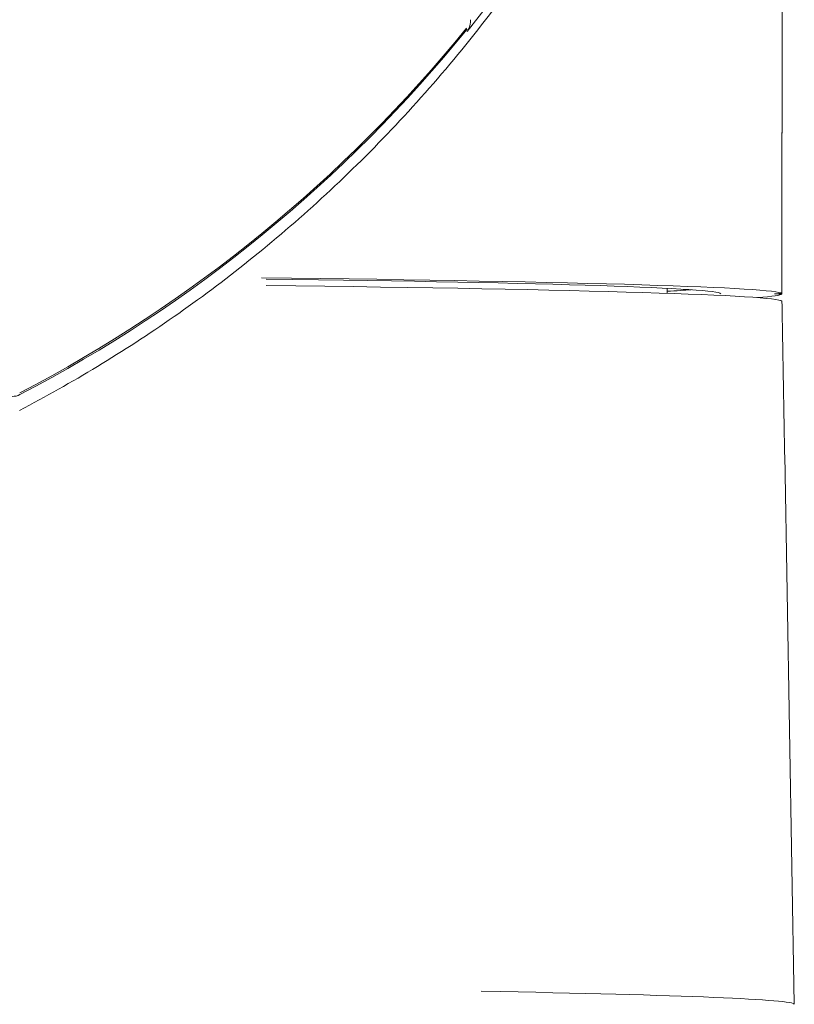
# Model space of a CAD drawing. Header units: millimetres. Extents: x 25069 to 61396, y 8621 to 21558.
# Tile 123 of 256: x 33162 to 33212, y 11313 to 11377. Entities that reach past the tile are written whole.
import ezdxf

# ---------------------------------------------------------------- set-up
doc = ezdxf.new("R2010")
doc.units = ezdxf.units.MM
doc.layers.add('10', color=7, linetype='Continuous')

msp = doc.modelspace()

# ---------------------------------------------------------------- linework, layer by layer
at = {"layer": '10', "color": 7, "linetype": 'Continuous', "lineweight": 18}
for p, q in [((33211.618, 11369.773), (33211.618, 11393.265)), ((33191.299, 11377.004), (33191.301, 11377.15)), ((33211.612, 11369.789), (33211.612, 11359.29)), ((33204.118, 11359.307), (33204.118, 11359.634)), ((33211.611, 11359.258), (33211.611, 11359.29)), ((33212.419, 11312.945), (33211.793, 11348.776))]:
    msp.add_line(p, q, dxfattribs=at)
for centre, major_axis, ratio, start_param, end_param in [((33119.189, 11434.594), (92.49, -1.351), 0.999893, 5.61714, 5.726497), ((33190.299, 11377.019), (1, -0.015), 0.999893, 5.61714, 6.283194), ((33119.191, 11434.74), (92.49, -1.351), 0.999893, 5.206967, 5.61714), ((33119.118, 11369.773), (-92.5, -0.001), 0.014611, 3.129357, 3.153401), ((33119.118, 11359.274), (-92.5, -0.001), 0.014611, 3.153401, 4.027045), ((33119.118, 11359.274), (-88.5, -0.001), 0.014611, 3.147903, 3.984897), ((33119.118, 11358.774), (-92.5, -0.001), 0.014611, 3.1534, 4.022856), ((33119.118, 11359.774), (88, 0.001), 0.014611, 6.021336, 6.102527), ((33119.118, 11359.274), (-92.5, -0.001), 0.014611, 2.955554, 3.129357), ((33212.618, 11359.274), (1.5, 0), 0.014611, 2.306305, 3.976453), ((33161.441, 11353.587), (1, -0.015), 0.999893, 3.156205, 5.206967), ((33119.119, 11312.944), (-93.3, -0.001), 0.014611, 3.141843, 3.815815)]:
    msp.add_ellipse(centre, major_axis=major_axis, ratio=ratio, start_param=start_param, end_param=end_param, dxfattribs=at)
at = {"layer": '10', "color": 7, "linetype": 'Continuous', "lineweight": 13}
msp.add_ellipse((33119.192, 11434.857), major_axis=(-92.49, 1.351), ratio=0.999893, start_param=2.065303, end_param=2.474636, dxfattribs=at)
at = {"layer": '10', "color": 7, "linetype": 'Continuous', "lineweight": 18}
for points, knots in [([(33161.888, 11351.676), (33163.588, 11352.564), (33165.28, 11353.516), (33168.641, 11355.551), (33170.31, 11356.635), (33173.61, 11358.936), (33175.241, 11360.154), (33178.456, 11362.727), (33180.038, 11364.082), (33183.142, 11366.93), (33184.662, 11368.422), (33187.626, 11371.545), (33189.071, 11373.176), (33191.868, 11376.572), (33193.221, 11378.338), (33195.172, 11381.087), (33195.809, 11382.02), (33196.744, 11383.444), (33197.205, 11384.163), (33197.735, 11385.011), (33197.997, 11385.438), (33198.127, 11385.652), (33198.192, 11385.759), (33198.225, 11385.813), (33198.241, 11385.84), (33198.249, 11385.853), (33198.253, 11385.86), (33198.255, 11385.863), (33198.256, 11385.865), (33198.257, 11385.866), (33198.257, 11385.866), (33198.257, 11385.866), (33199.228, 11387.473), (33200.181, 11389.158), (33202.026, 11392.691), (33202.919, 11394.539), (33204.195, 11397.434), (33205.025, 11399.405), (33206.196, 11402.484), (33206.921, 11404.619), (33207.442, 11406.25), (33207.697, 11407.073), (33207.983, 11408.047), (33208.123, 11408.537), (33208.192, 11408.783), (33208.227, 11408.906), (33208.244, 11408.967), (33208.253, 11408.998), (33208.257, 11409.014), (33208.259, 11409.021), (33208.26, 11409.025), (33208.261, 11409.027), (33208.261, 11409.028), (33208.261, 11409.029), (33208.261, 11409.029), (33208.261, 11409.029), (33208.261, 11409.029), (33208.451, 11409.711), (33208.645, 11410.436), (33209.034, 11411.977), (33209.23, 11412.791), (33209.616, 11414.511), (33209.806, 11415.416), (33210.173, 11417.317), (33210.35, 11418.313), (33210.579, 11419.748), (33210.64, 11420.148), (33210.699, 11420.554)], [0, 0, 0, 0, 0.070478, 0.070478, 0.140957, 0.140957, 0.211435, 0.211435, 0.281913, 0.281913, 0.352392, 0.352392, 0.42287, 0.42287, 0.493349, 0.493349, 0.528588, 0.528588, 0.546207, 0.555017, 0.559422, 0.561625, 0.562726, 0.563276, 0.563552, 0.563689, 0.563758, 0.563793, 0.56381, 0.563818, 0.563818, 0.563827, 0.563827, 0.634305, 0.634305, 0.704784, 0.704784, 0.740023, 0.775262, 0.810501, 0.810501, 0.828121, 0.836931, 0.841336, 0.843538, 0.844639, 0.84519, 0.845465, 0.845603, 0.845672, 0.845706, 0.845723, 0.845732, 0.845736, 0.845738, 0.845738, 0.84574, 0.84574, 0.88098, 0.88098, 0.916219, 0.916219, 0.951458, 0.951458, 0.986697, 0.986697, 1, 1, 1, 1]), ([(33211.612, 11358.79), (33211.641, 11357.124), (33211.669, 11355.458), (33211.727, 11352.126), (33211.756, 11350.46), (33211.785, 11348.793)], [0, 0, 0, 0, 0.5, 0.5, 1, 1, 1, 1])]:
    msp.add_open_spline(points, degree=3, knots=knots, dxfattribs=at)

doc.saveas('drawing.dxf')
